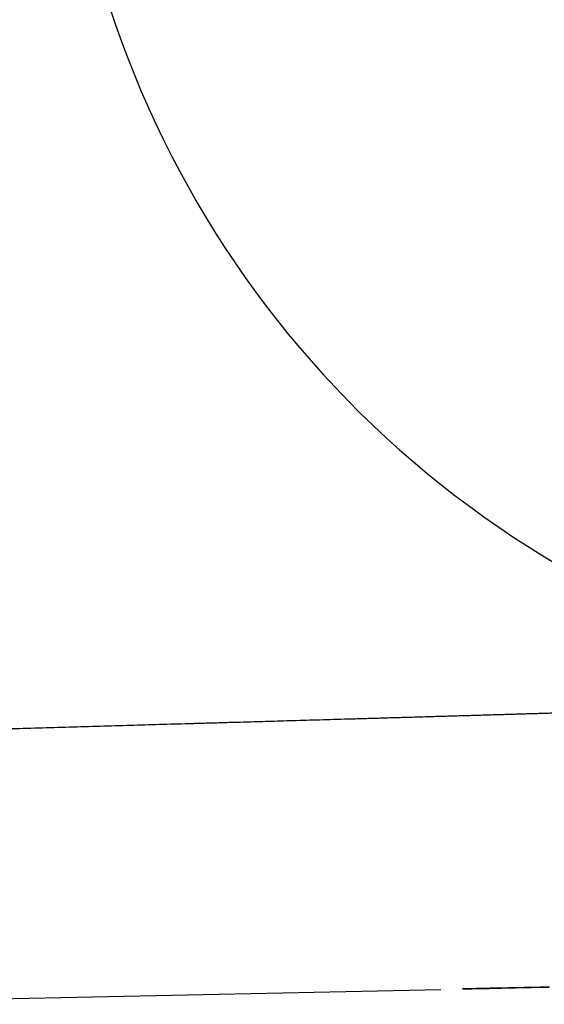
# Model space of a CAD drawing. Header units: millimetres. Extents: x 8 to 885, y 12 to 392.
# Tile 29 of 38: x 708 to 720, y 337 to 360. Entities that reach past the tile are written whole.
import ezdxf

# ---------------------------------------------------------------- set-up
doc = ezdxf.new("R2010")
doc.units = ezdxf.units.MM

msp = doc.modelspace()

# ---------------------------------------------------------------- linework, layer by layer
at = {"color": 7, "linetype": 'Continuous', "lineweight": 30}
msp.add_line((701.767, 337.405), (717.841, 337.741), dxfattribs=at)
at = {"color": 7, "linetype": 'Continuous', "lineweight": 30, "flags": 128}
msp.add_lwpolyline([(720.293, 337.795), (720.089, 337.791), (719.895, 337.786), (719.711, 337.782), (719.538, 337.779), (719.375, 337.775), (719.224, 337.772), (719.085, 337.768), (718.957, 337.766), (718.841, 337.763), (718.736, 337.761), (718.643, 337.759), (718.561, 337.757), (718.491, 337.755), (718.433, 337.754), (718.388, 337.753), (718.355, 337.752), (718.335, 337.752), (718.326, 337.752), (718.331, 337.752), (718.348, 337.752), (718.377, 337.753), (718.419, 337.754), (718.474, 337.755), (718.542, 337.756), (718.622, 337.758), (718.714, 337.76), (718.819, 337.763), (718.937, 337.765), (719.067, 337.768), (719.206, 337.771), (719.357, 337.775), (719.519, 337.778), (719.692, 337.782), (719.877, 337.786), (720.073, 337.791), (720.278, 337.795)], dxfattribs=at)
at = {"color": 7, "linetype": 'Continuous', "lineweight": 30}
msp.add_arc((731.999, 366.939), 22.741, 180.4451, 245.9915, dxfattribs=at)
msp.add_open_spline([(725.509, 344.13), (725.407, 344.127), (725.236, 344.122), (724.995, 344.115), (724.794, 344.109), (724.654, 344.104), (724.578, 344.102), (724.558, 344.101), (724.538, 344.101), (724.519, 344.1), (724.46, 344.099), (724.358, 344.095), (724.209, 344.091), (724.043, 344.086), (723.857, 344.08), (723.652, 344.074), (723.433, 344.068), (723.201, 344.061), (722.956, 344.053), (722.755, 344.047), (722.601, 344.043), (722.498, 344.04), (722.388, 344.037), (722.27, 344.033), (722.148, 344.03), (722.028, 344.026), (721.882, 344.022), (721.712, 344.017), (721.52, 344.011), (721.341, 344.006), (721.176, 344.001), (721.023, 343.997), (720.882, 343.992), (720.751, 343.989), (720.632, 343.985), (720.525, 343.982), (720.429, 343.979), (720.344, 343.977), (720.274, 343.975), (720.217, 343.973), (720.171, 343.972), (720.125, 343.97), (720.074, 343.969), (720.01, 343.967), (719.929, 343.965), (719.83, 343.962), (719.721, 343.959), (719.601, 343.955), (719.471, 343.951), (719.329, 343.947), (719.175, 343.942), (719.011, 343.938), (718.834, 343.932), (718.661, 343.927), (718.493, 343.922), (718.33, 343.918), (718.164, 343.913), (718, 343.908), (717.841, 343.903), (717.685, 343.899), (717.455, 343.892), (717.154, 343.883), (716.785, 343.873), (716.427, 343.862), (716.082, 343.852), (715.747, 343.842), (715.425, 343.833), (715.114, 343.824), (714.811, 343.815), (714.515, 343.807), (714.227, 343.798), (713.952, 343.79), (713.69, 343.783), (713.441, 343.775), (713.216, 343.769), (713.014, 343.763), (712.834, 343.758), (712.664, 343.753), (712.503, 343.748), (712.392, 343.745), (712.33, 343.743), (712.311, 343.743), (712.292, 343.742), (712.273, 343.742), (712.253, 343.741), (712.131, 343.738), (711.573, 343.722), (710.562, 343.692), (709.195, 343.653), (707.801, 343.613), (706.394, 343.572), (704.974, 343.531), (703.551, 343.49), (702.123, 343.448), (700.692, 343.407), (699.248, 343.364), (698.282, 343.336), (697.797, 343.321)], degree=3, knots=[0, 0, 0, 0, 0.0111086, 0.0185189, 0.0260679, 0.0328257, 0.0336641, 0.0343464, 0.0350367, 0.035735, 0.0364414, 0.0414295, 0.0467843, 0.0525057, 0.0594524, 0.0668727, 0.0747665, 0.0831339, 0.0919749, 0.1012895, 0.1049254, 0.1086286, 0.1123992, 0.1168938, 0.1213291, 0.1256384, 0.1298217, 0.137164, 0.1440829, 0.1505784, 0.1564856, 0.1619929, 0.1671003, 0.1718077, 0.1761152, 0.1799565, 0.1834121, 0.1864819, 0.189166, 0.1910356, 0.1926001, 0.1941775, 0.1960083, 0.1980925, 0.2012051, 0.2047523, 0.2087341, 0.2130302, 0.2177386, 0.2228594, 0.2283924, 0.2343377, 0.2406953, 0.2474651, 0.2530736, 0.2589365, 0.2650539, 0.2710321, 0.2767094, 0.2823209, 0.2878665, 0.3016081, 0.3149278, 0.3278256, 0.3403014, 0.3523554, 0.3639875, 0.3751977, 0.3859861, 0.3968357, 0.4072223, 0.4171459, 0.4266065, 0.4356042, 0.4441388, 0.4509502, 0.4574348, 0.4635928, 0.4694241, 0.4748518, 0.4755391, 0.4762209, 0.4768973, 0.4775683, 0.4782338, 0.4791084, 0.4908238, 0.5386392, 0.5884886, 0.6387984, 0.6895684, 0.7407982, 0.7924876, 0.8437013, 0.895358, 0.9474576, 1, 1, 1, 1], dxfattribs=at)

doc.saveas('drawing.dxf')
